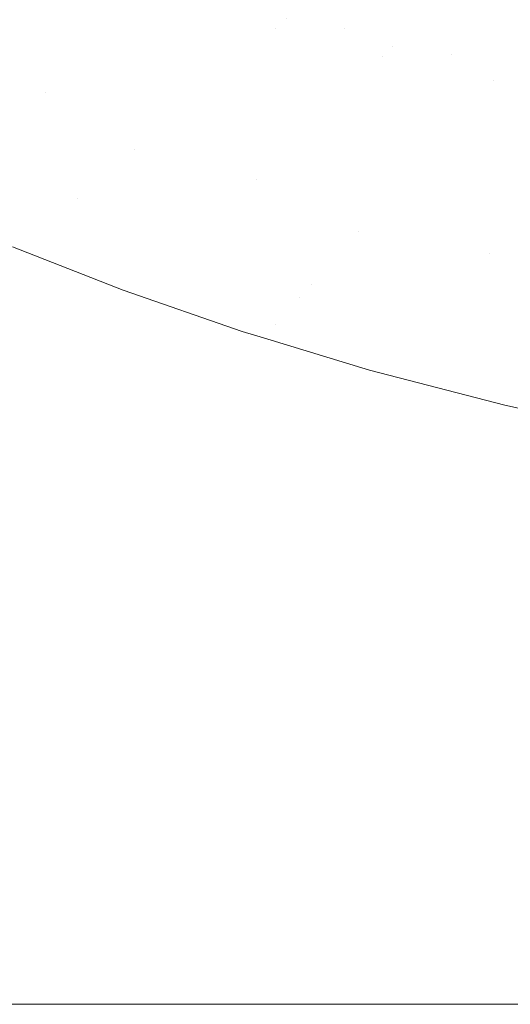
# Model space of a CAD drawing. Header units: centimetres. Extents: x -44.1 to 45.2, y 4.2 to 6.
# Tile 126 of 256: x -14.0531 to -13.9535, y 4.3001 to 4.5001. Entities that reach past the tile are written whole.
import ezdxf

# ---------------------------------------------------------------- set-up
doc = ezdxf.new("R2010")
doc.units = ezdxf.units.CM
doc.header["$LTSCALE"] = 2.54
doc.layers.add('Lucido design-1', color=7, linetype='Continuous')

# ---------------------------------------------------------------- blocks, each defined once
blk = doc.blocks.new('Gruppo-4-1')
at = {"color": 7, "linetype": 'Continuous', "lineweight": 9}
blk.add_3dface([(-43.92471, 5.90009, -2312.32217), (-43.92471, 4.30009, -2312.32217), (45.04021, 4.30009, -2312.32217), (45.04021, 5.90009, -2312.32217)], dxfattribs=at)
for points, invisible_edges in [([(-14.03037, 4.49854, -2313.11176), (-14.04865, 4.50754, -2313.11176), (-14.04576, 4.50952, -2313.11041), (-14.02767, 4.50061, -2313.11041)], 15), ([(-14.03314, 4.49642, -2313.11304), (-14.05161, 4.50552, -2313.11304), (-14.04865, 4.50754, -2313.11176), (-14.03037, 4.49854, -2313.11176)], 15), ([(-14.00125, 4.49833, -2313.10597), (-14.00357, 4.49632, -2313.10751), (-14.02245, 4.5046, -2313.10751), (-14.01994, 4.50653, -2313.10597)], 15), ([(-14.00838, 4.50428, -2313.10438), (-14.00125, 4.49833, -2313.10597), (-14.01994, 4.50653, -2313.10597)], 11), ([(-14.03596, 4.49426, -2313.11424), (-14.05462, 4.50346, -2313.11424), (-14.05161, 4.50552, -2313.11304), (-14.03314, 4.49642, -2313.11304)], 15), ([(-14.02503, 4.50263, -2313.10899), (-14.02245, 4.5046, -2313.10751), (-14.00357, 4.49632, -2313.10751), (-14.00596, 4.49426, -2313.10899)], 15), ([(-14.00838, 4.50428, -2313.10438), (-13.99898, 4.50028, -2313.10438), (-14.00125, 4.49833, -2313.10597)], 11), ([(-13.98721, 4.49834, -2313.10273), (-13.99678, 4.50217, -2313.10273), (-13.99465, 4.50401, -2313.10103), (-13.98516, 4.50021, -2313.10103)], 15), ([(-14.03883, 4.49206, -2313.11538), (-14.05769, 4.50136, -2313.11538), (-14.05462, 4.50346, -2313.11424), (-14.03596, 4.49426, -2313.11424)], 15), ([(-14.00596, 4.49426, -2313.10899), (-14.00841, 4.49215, -2313.11041), (-14.02767, 4.50061, -2313.11041), (-14.02503, 4.50263, -2313.10899)], 15), ([(-13.99898, 4.50028, -2313.10438), (-13.99678, 4.50217, -2313.10273), (-13.98721, 4.49834, -2313.10273)], 11), ([(-13.98318, 4.50203, -2313.09929), (-13.97352, 4.49839, -2313.09929), (-13.97541, 4.49654, -2313.10103), (-13.98516, 4.50021, -2313.10103)], 15), ([(-13.98126, 4.50379, -2313.09751), (-13.97169, 4.50018, -2313.09751), (-13.97352, 4.49839, -2313.09929), (-13.98318, 4.50203, -2313.09929)], 15), ([(-13.96018, 4.49848, -2313.09569), (-13.96991, 4.50192, -2313.09569), (-13.9682, 4.50359, -2313.09384), (-13.95855, 4.50018, -2313.09384)], 15), ([(-13.95547, 4.50339, -2313.09004), (-13.94573, 4.50019, -2313.09004), (-13.94717, 4.49858, -2313.09195), (-13.95698, 4.50182, -2313.09195)], 15), ([(-14.04175, 4.48983, -2313.11643), (-14.06082, 4.49922, -2313.11643), (-14.05769, 4.50136, -2313.11538), (-14.03883, 4.49206, -2313.11538)], 15), ([(-14.02767, 4.50061, -2313.11041), (-14.00841, 4.49215, -2313.11041), (-14.01091, 4.49, -2313.11176), (-14.03037, 4.49854, -2313.11176)], 15), ([(-14.00125, 4.49833, -2313.10597), (-13.99898, 4.50028, -2313.10438), (-13.97938, 4.49266, -2313.10438), (-13.98146, 4.49064, -2313.10597)], 15), ([(-13.98721, 4.49834, -2313.10273), (-13.97938, 4.49266, -2313.10438), (-13.99898, 4.50028, -2313.10438)], 11), ([(-13.98516, 4.50021, -2313.10103), (-13.97541, 4.49654, -2313.10103), (-13.97737, 4.49463, -2313.10273), (-13.98721, 4.49834, -2313.10273)], 15), ([(-13.96361, 4.4949, -2313.09929), (-13.97352, 4.49839, -2313.09929), (-13.97169, 4.50018, -2313.09751), (-13.96186, 4.49672, -2313.09751)], 15), ([(-13.96186, 4.49672, -2313.09751), (-13.97169, 4.50018, -2313.09751), (-13.96991, 4.50192, -2313.09569), (-13.96018, 4.49848, -2313.09569)], 15), ([(-13.95855, 4.50018, -2313.09384), (-13.94865, 4.49692, -2313.09384), (-13.9502, 4.49519, -2313.09569), (-13.96018, 4.49848, -2313.09569)], 15), ([(-13.95698, 4.50182, -2313.09195), (-13.94717, 4.49858, -2313.09195), (-13.94865, 4.49692, -2313.09384), (-13.95855, 4.50018, -2313.09384)], 15), ([(-14.04472, 4.48755, -2313.1174), (-14.064, 4.49704, -2313.1174), (-14.06082, 4.49922, -2313.11643), (-14.04175, 4.48983, -2313.11643)], 15), ([(-14.03037, 4.49854, -2313.11176), (-14.01091, 4.49, -2313.11176), (-14.01347, 4.48779, -2313.11304), (-14.03314, 4.49642, -2313.11304)], 15), ([(-13.98146, 4.49064, -2313.10597), (-13.98359, 4.48856, -2313.10751), (-14.00357, 4.49632, -2313.10751), (-14.00125, 4.49833, -2313.10597)], 15), ([(-13.98721, 4.49834, -2313.10273), (-13.97737, 4.49463, -2313.10273), (-13.97938, 4.49266, -2313.10438)], 11), ([(-13.96541, 4.49301, -2313.10103), (-13.97541, 4.49654, -2313.10103), (-13.97352, 4.49839, -2313.09929), (-13.96361, 4.4949, -2313.09929)], 15), ([(-13.96018, 4.49848, -2313.09569), (-13.9502, 4.49519, -2313.09569), (-13.9518, 4.4934, -2313.09751), (-13.96186, 4.49672, -2313.09751)], 15), ([(-14.04774, 4.48525, -2313.11829), (-14.06722, 4.49484, -2313.11829), (-14.064, 4.49704, -2313.1174), (-14.04472, 4.48755, -2313.1174)], 15), ([(-14.03314, 4.49642, -2313.11304), (-14.01347, 4.48779, -2313.11304), (-14.01608, 4.48554, -2313.11424), (-14.03596, 4.49426, -2313.11424)], 15), ([(-14.00596, 4.49426, -2313.10899), (-14.00357, 4.49632, -2313.10751), (-13.98359, 4.48856, -2313.10751), (-13.98577, 4.48642, -2313.10899)], 15), ([(-13.97737, 4.49463, -2313.10273), (-13.97541, 4.49654, -2313.10103), (-13.96541, 4.49301, -2313.10103)], 11), ([(-13.96186, 4.49672, -2313.09751), (-13.9518, 4.4934, -2313.09751), (-13.95345, 4.49155, -2313.09929), (-13.96361, 4.4949, -2313.09929)], 15), ([(-14.07048, 4.49261, -2313.11909), (-14.06722, 4.49484, -2313.11829), (-14.04774, 4.48525, -2313.11829)], 11), ([(-14.03596, 4.49426, -2313.11424), (-14.01608, 4.48554, -2313.11424), (-14.01874, 4.48325, -2313.11538), (-14.03883, 4.49206, -2313.11538)], 15), ([(-13.98577, 4.48642, -2313.10899), (-13.98801, 4.48423, -2313.11041), (-14.00841, 4.49215, -2313.11041), (-14.00596, 4.49426, -2313.10899)], 15), ([(-13.95693, 4.48766, -2313.10273), (-13.95875, 4.48562, -2313.10438), (-13.97938, 4.49266, -2313.10438), (-13.97737, 4.49463, -2313.10273)], 15), ([(-13.96541, 4.49301, -2313.10103), (-13.95693, 4.48766, -2313.10273), (-13.97737, 4.49463, -2313.10273)], 11), ([(-13.96361, 4.4949, -2313.09929), (-13.95345, 4.49155, -2313.09929), (-13.95516, 4.48963, -2313.10103), (-13.96541, 4.49301, -2313.10103)], 15), ([(-14.03268, 4.47124, -2313.11981), (-14.07379, 4.49035, -2313.11981), (-14.07048, 4.49261, -2313.11909), (-14.02982, 4.4737, -2313.11909)], 15), ([(-14.04774, 4.48525, -2313.11829), (-14.02982, 4.4737, -2313.11909), (-14.07048, 4.49261, -2313.11909)], 11), ([(-14.03883, 4.49206, -2313.11538), (-14.01874, 4.48325, -2313.11538), (-14.02145, 4.48092, -2313.11643), (-14.04175, 4.48983, -2313.11643)], 15), ([(-13.9903, 4.48199, -2313.11176), (-14.01091, 4.49, -2313.11176), (-14.00841, 4.49215, -2313.11041), (-13.98801, 4.48423, -2313.11041)], 15), ([(-13.98146, 4.49064, -2313.10597), (-13.97938, 4.49266, -2313.10438), (-13.95875, 4.48562, -2313.10438), (-13.96062, 4.48353, -2313.10597)], 15), ([(-13.96541, 4.49301, -2313.10103), (-13.95516, 4.48963, -2313.10103), (-13.95693, 4.48766, -2313.10273)], 11), ([(-14.03557, 4.46875, -2313.12043), (-14.07713, 4.48806, -2313.12043), (-14.07379, 4.49035, -2313.11981), (-14.03268, 4.47124, -2313.11981)], 15), ([(-13.96062, 4.48353, -2313.10597), (-13.96254, 4.48138, -2313.10751), (-13.98359, 4.48856, -2313.10751), (-13.98146, 4.49064, -2313.10597)], 15), ([(-13.93244, 4.48533, -2313.09929), (-13.93396, 4.48336, -2313.10103), (-13.95516, 4.48963, -2313.10103), (-13.95345, 4.49155, -2313.09929)], 15), ([(-14.03849, 4.46624, -2313.12096), (-14.08049, 4.48576, -2313.12096), (-14.07713, 4.48806, -2313.12043), (-14.03557, 4.46875, -2313.12043)], 15), ([(-14.04175, 4.48983, -2313.11643), (-14.02145, 4.48092, -2313.11643), (-14.0242, 4.47855, -2313.1174), (-14.04472, 4.48755, -2313.1174)], 15), ([(-13.99265, 4.4797, -2313.11304), (-14.01347, 4.48779, -2313.11304), (-14.01091, 4.49, -2313.11176), (-13.9903, 4.48199, -2313.11176)], 15), ([(-13.98577, 4.48642, -2313.10899), (-13.98359, 4.48856, -2313.10751), (-13.96254, 4.48138, -2313.10751), (-13.96451, 4.47917, -2313.10899)], 15), ([(-13.95693, 4.48766, -2313.10273), (-13.95516, 4.48963, -2313.10103), (-13.93396, 4.48336, -2313.10103), (-13.93552, 4.48132, -2313.10273)], 15), ([(-14.04472, 4.48755, -2313.1174), (-14.0242, 4.47855, -2313.1174), (-14.02699, 4.47614, -2313.11829), (-14.04774, 4.48525, -2313.11829)], 15), ([(-13.99504, 4.47737, -2313.11424), (-14.01608, 4.48554, -2313.11424), (-14.01347, 4.48779, -2313.11304), (-13.99265, 4.4797, -2313.11304)], 15), ([(-13.96451, 4.47917, -2313.10899), (-13.96654, 4.47691, -2313.11041), (-13.98801, 4.48423, -2313.11041), (-13.98577, 4.48642, -2313.10899)], 15), ([(-13.93552, 4.48132, -2313.10273), (-13.93713, 4.47923, -2313.10438), (-13.95875, 4.48562, -2313.10438), (-13.95693, 4.48766, -2313.10273)], 15), ([(-14.04142, 4.46371, -2313.12139), (-14.08389, 4.48344, -2313.12139), (-14.08049, 4.48576, -2313.12096), (-14.03849, 4.46624, -2313.12096)], 15), ([(-14.04774, 4.48525, -2313.11829), (-14.02699, 4.47614, -2313.11829), (-14.02982, 4.4737, -2313.11909)], 11), ([(-13.99747, 4.47499, -2313.11538), (-14.01874, 4.48325, -2313.11538), (-14.01608, 4.48554, -2313.11424), (-13.99504, 4.47737, -2313.11424)], 15), ([(-13.98801, 4.48423, -2313.11041), (-13.96654, 4.47691, -2313.11041), (-13.96861, 4.47459, -2313.11176), (-13.9903, 4.48199, -2313.11176)], 15), ([(-13.96062, 4.48353, -2313.10597), (-13.95875, 4.48562, -2313.10438), (-13.93713, 4.47923, -2313.10438), (-13.9388, 4.47707, -2313.10597)], 15), ([(-14.0873, 4.48111, -2313.12173), (-14.08389, 4.48344, -2313.12139), (-14.04142, 4.46371, -2313.12139)], 11), ([(-13.99995, 4.47256, -2313.11643), (-14.02145, 4.48092, -2313.11643), (-14.01874, 4.48325, -2313.11538), (-13.99747, 4.47499, -2313.11538)], 15), ([(-13.9388, 4.47707, -2313.10597), (-13.9405, 4.47485, -2313.10751), (-13.96254, 4.48138, -2313.10751), (-13.96062, 4.48353, -2313.10597)], 15), ([(-13.99626, 4.44364, -2313.12173), (-13.99872, 4.44089, -2313.12197), (-14.09072, 4.47877, -2313.12197), (-14.0873, 4.48111, -2313.12173)], 15), ([(-13.99626, 4.44364, -2313.12173), (-14.0873, 4.48111, -2313.12173), (-14.04142, 4.46371, -2313.12139)], 11), ([(-14.00247, 4.4701, -2313.1174), (-14.0242, 4.47855, -2313.1174), (-14.02145, 4.48092, -2313.11643), (-13.99995, 4.47256, -2313.11643)], 15), ([(-13.9903, 4.48199, -2313.11176), (-13.96861, 4.47459, -2313.11176), (-13.97072, 4.47222, -2313.11304), (-13.99265, 4.4797, -2313.11304)], 15), ([(-13.94225, 4.47258, -2313.10899), (-13.96451, 4.47917, -2313.10899), (-13.96254, 4.48138, -2313.10751), (-13.9405, 4.47485, -2313.10751)], 15), ([(-14.09416, 4.47642, -2313.12212), (-14.09072, 4.47877, -2313.12197), (-13.99872, 4.44089, -2313.12197), (-14.00118, 4.43814, -2313.12212)], 15), ([(-14.00502, 4.46761, -2313.11829), (-14.02699, 4.47614, -2313.11829), (-14.0242, 4.47855, -2313.1174), (-14.00247, 4.4701, -2313.1174)], 15), ([(-13.99265, 4.4797, -2313.11304), (-13.97072, 4.47222, -2313.11304), (-13.97288, 4.46981, -2313.11424), (-13.99504, 4.47737, -2313.11424)], 15), ([(-13.94405, 4.47025, -2313.11041), (-13.96654, 4.47691, -2313.11041), (-13.96451, 4.47917, -2313.10899), (-13.94225, 4.47258, -2313.10899)], 15), ([(-14.09416, 4.47642, -2313.12212), (-14.00118, 4.43814, -2313.12212), (-14.03207, 4.44516, -2313.12217), (-14.05452, 4.45398, -2313.12217)], 11), ([(-14.02982, 4.4737, -2313.11909), (-14.02699, 4.47614, -2313.11829), (-14.00502, 4.46761, -2313.11829)], 11), ([(-13.99504, 4.47737, -2313.11424), (-13.97288, 4.46981, -2313.11424), (-13.97508, 4.46735, -2313.11538), (-13.99747, 4.47499, -2313.11538)], 15), ([(-13.94588, 4.46786, -2313.11176), (-13.96861, 4.47459, -2313.11176), (-13.96654, 4.47691, -2313.11041), (-13.94405, 4.47025, -2313.11041)], 15), ([(-13.99747, 4.47499, -2313.11538), (-13.97508, 4.46735, -2313.11538), (-13.97731, 4.46484, -2313.11643), (-13.99995, 4.47256, -2313.11643)], 15), ([(-13.94776, 4.46543, -2313.11304), (-13.97072, 4.47222, -2313.11304), (-13.96861, 4.47459, -2313.11176), (-13.94588, 4.46786, -2313.11176)], 15), ([(-14.02982, 4.4737, -2313.11909), (-13.98423, 4.4571, -2313.11909), (-13.9866, 4.45446, -2313.11981), (-14.03268, 4.47124, -2313.11981)], 15), ([(-14.00502, 4.46761, -2313.11829), (-13.98423, 4.4571, -2313.11909), (-14.02982, 4.4737, -2313.11909)], 11), ([(-13.99995, 4.47256, -2313.11643), (-13.97731, 4.46484, -2313.11643), (-13.97959, 4.4623, -2313.1174), (-14.00247, 4.4701, -2313.1174)], 15), ([(-13.94967, 4.46294, -2313.11424), (-13.97288, 4.46981, -2313.11424), (-13.97072, 4.47222, -2313.11304), (-13.94776, 4.46543, -2313.11304)], 15), ([(-14.03268, 4.47124, -2313.11981), (-13.9866, 4.45446, -2313.11981), (-13.98898, 4.45178, -2313.12043), (-14.03557, 4.46875, -2313.12043)], 15), ([(-14.00247, 4.4701, -2313.1174), (-13.97959, 4.4623, -2313.1174), (-13.98189, 4.45972, -2313.11829), (-14.00502, 4.46761, -2313.11829)], 15), ([(-14.03557, 4.46875, -2313.12043), (-13.98898, 4.45178, -2313.12043), (-13.99139, 4.44909, -2313.12096), (-14.03849, 4.46624, -2313.12096)], 15), ([(-13.95162, 4.46041, -2313.11538), (-13.97508, 4.46735, -2313.11538), (-13.97288, 4.46981, -2313.11424), (-13.94967, 4.46294, -2313.11424)], 15), ([(-14.03849, 4.46624, -2313.12096), (-13.99139, 4.44909, -2313.12096), (-13.99382, 4.44637, -2313.12139), (-14.04142, 4.46371, -2313.12139)], 15), ([(-14.00502, 4.46761, -2313.11829), (-13.98189, 4.45972, -2313.11829), (-13.98423, 4.4571, -2313.11909)], 11), ([(-13.95361, 4.45783, -2313.11643), (-13.97731, 4.46484, -2313.11643), (-13.97508, 4.46735, -2313.11538), (-13.95162, 4.46041, -2313.11538)], 15), ([(-13.95563, 4.45521, -2313.1174), (-13.97959, 4.4623, -2313.1174), (-13.97731, 4.46484, -2313.11643), (-13.95361, 4.45783, -2313.11643)], 15), ([(-14.04142, 4.46371, -2313.12139), (-13.99382, 4.44637, -2313.12139), (-13.99626, 4.44364, -2313.12173)], 11), ([(-13.95767, 4.45255, -2313.11829), (-13.98189, 4.45972, -2313.11829), (-13.97959, 4.4623, -2313.1174), (-13.95563, 4.45521, -2313.1174)], 15), ([(-13.95162, 4.46041, -2313.11538), (-13.9272, 4.45423, -2313.11538), (-13.92893, 4.45159, -2313.11643), (-13.95361, 4.45783, -2313.11643)], 15), ([(-13.98423, 4.4571, -2313.11909), (-13.98189, 4.45972, -2313.11829), (-13.95767, 4.45255, -2313.11829)], 11), ([(-13.93607, 4.44061, -2313.11981), (-13.9866, 4.45446, -2313.11981), (-13.98423, 4.4571, -2313.11909), (-13.93425, 4.44341, -2313.11909)], 15), ([(-13.95767, 4.45255, -2313.11829), (-13.93425, 4.44341, -2313.11909), (-13.98423, 4.4571, -2313.11909)], 11), ([(-13.95361, 4.45783, -2313.11643), (-13.92893, 4.45159, -2313.11643), (-13.93068, 4.4489, -2313.1174), (-13.95563, 4.45521, -2313.1174)], 15), ([(-13.93791, 4.43779, -2313.12043), (-13.98898, 4.45178, -2313.12043), (-13.9866, 4.45446, -2313.11981), (-13.93607, 4.44061, -2313.11981)], 15), ([(-13.95563, 4.45521, -2313.1174), (-13.93068, 4.4489, -2313.1174), (-13.93245, 4.44617, -2313.11829), (-13.95767, 4.45255, -2313.11829)], 15), ([(-43.92471, 4.30009, -2313.12217), (-14.05452, 4.45398, -2313.12217), (-14.03207, 4.44516, -2313.12217)], 9), ([(-13.95767, 4.45255, -2313.11829), (-13.93245, 4.44617, -2313.11829), (-13.93425, 4.44341, -2313.11909)], 11), ([(-13.93977, 4.43494, -2313.12096), (-13.99139, 4.44909, -2313.12096), (-13.98898, 4.45178, -2313.12043), (-13.93791, 4.43779, -2313.12043)], 15), ([(-13.99382, 4.44637, -2313.12139), (-13.99139, 4.44909, -2313.12096), (-13.93977, 4.43494, -2313.12096)], 11), ([(-13.99626, 4.44364, -2313.12173), (-13.99382, 4.44637, -2313.12139), (-13.8857, 4.42139, -2313.12139), (-13.88697, 4.41839, -2313.12173)], 15), ([(-13.93977, 4.43494, -2313.12096), (-13.8857, 4.42139, -2313.12139), (-13.99382, 4.44637, -2313.12139)], 11), ([(-14.03207, 4.44516, -2313.12217), (-14.00794, 4.43677, -2313.12217), (-43.92471, 4.30009, -2313.12217)], 10), ([(-14.00118, 4.43814, -2313.12212), (-14.00362, 4.43545, -2313.12217), (-14.00794, 4.43677, -2313.12217), (-14.03207, 4.44516, -2313.12217)], 9), ([(-13.88697, 4.41839, -2313.12173), (-13.88826, 4.41537, -2313.12197), (-13.99872, 4.44089, -2313.12197), (-13.99626, 4.44364, -2313.12173)], 15), ([(-14.00118, 4.43814, -2313.12212), (-13.99872, 4.44089, -2313.12197), (-13.88826, 4.41537, -2313.12197), (-13.88954, 4.41235, -2313.12212)], 15), ([(-13.98212, 4.42892, -2313.12217), (-14.00362, 4.43545, -2313.12217), (-14.00118, 4.43814, -2313.12212)], 10), ([(-13.92566, 4.41541, -2313.12217), (-13.95467, 4.42176, -2313.12217), (-14.00118, 4.43814, -2313.12212), (-13.88954, 4.41235, -2313.12212)], 14), ([(-13.95467, 4.42176, -2313.12217), (-13.98212, 4.42892, -2313.12217), (-14.00118, 4.43814, -2313.12212)], 10), ([(-43.92471, 4.30009, -2313.12217), (-14.00794, 4.43677, -2313.12217), (-14.00362, 4.43545, -2313.12217)], 9), ([(-14.00362, 4.43545, -2313.12217), (-13.98212, 4.42892, -2313.12217), (-43.92471, 4.30009, -2313.12217)], 10), ([(-13.98212, 4.42892, -2313.12217), (-13.95467, 4.42176, -2313.12217), (-43.92471, 4.30009, -2313.12217)], 10), ([(-13.95467, 4.42176, -2313.12217), (-13.92566, 4.41541, -2313.12217), (-43.92471, 4.30009, -2313.12217)], 10), ([(-13.92566, 4.41541, -2313.12217), (-13.89523, 4.41, -2313.12217), (-43.92471, 4.30009, -2313.12217)], 10), ([(-43.92471, 4.30009, -2313.12217), (-13.89523, 4.41, -2313.12217), (-13.89082, 4.4094, -2313.12217)], 9), ([(-13.89082, 4.4094, -2313.12217), (-13.86356, 4.40566, -2313.12217), (-43.92471, 4.30009, -2313.12217)], 10), ([(-13.86356, 4.40566, -2313.12217), (-13.83088, 4.40251, -2313.12217), (-43.92471, 4.30009, -2313.12217)], 10), ([(-43.92471, 4.30009, -2313.12217), (-13.83088, 4.40251, -2313.12217), (-13.79747, 4.40064, -2313.12217)], 9), ([(-43.92471, 4.30009, -2313.12217), (-13.79747, 4.40064, -2313.12217), (-13.76711, 4.40009, -2313.12217)], 9), ([(45.04021, 4.30009, -2313.12217), (-43.92471, 4.30009, -2313.12217), (14.88261, 4.40009, -2313.12217)], 10), ([(-13.76711, 4.40009, -2313.12217), (14.88261, 4.40009, -2313.12217), (-43.92471, 4.30009, -2313.12217)], 10), ([(45.04021, 4.29692, -2312.32224), (45.04021, 4.30009, -2312.32217), (-43.92471, 4.30009, -2312.32217), (-43.92471, 4.29692, -2312.32224)], 8), ([(-43.92471, 4.29692, -2313.1221), (-43.92471, 4.30009, -2313.12217), (45.04021, 4.30009, -2313.12217), (45.04021, 4.29692, -2313.1221)], 8)]:
    blk.add_3dface(points, dxfattribs=dict(at, invisible_edges=invisible_edges))
blk = doc.blocks.new('Gruppo-5-1')
at = {"color": 7}
blk.add_blockref('Gruppo-4-1', (0, 0), dxfattribs=at)

msp = doc.modelspace()

# ---------------------------------------------------------------- block references
at = {"layer": 'Lucido design-1', "color": 7}
msp.add_blockref('Gruppo-5-1', (0, 0), dxfattribs=at)

doc.saveas('drawing.dxf')
